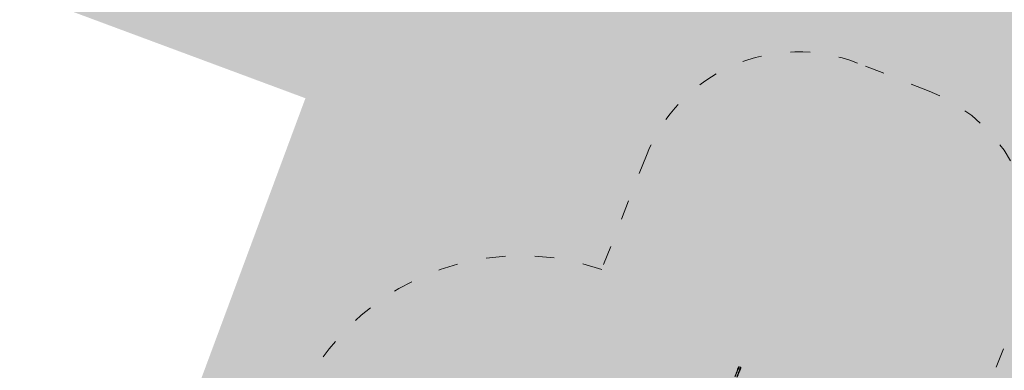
# Model space of a CAD drawing. Header units: millimetres. Extents: x 3129 to 3819, y 1527 to 1744.
# Tile 40 of 125: x 3192.68 to 3198.72, y 1659.39 to 1661.54. Entities that reach past the tile are written whole.
import ezdxf

# ---------------------------------------------------------------- set-up
doc = ezdxf.new("R2010")
doc.units = ezdxf.units.MM
doc.linetypes.add('ACAD_ISO03W100', pattern=[30, 12, -18])
doc.layers.get('0').update_dxf_attribs({"lineweight": 5})
for name, color, linetype, lineweight in [('1_ urządzenie', 7, 'Continuous', 0), ('1_poly', 74, 'Continuous', 9), ('1_strefa', 7, 'ACAD_ISO03W100', 13)]:
    doc.layers.add(name, color=color, linetype=linetype, lineweight=lineweight)
picture_1 = doc.add_image_def('image1.jpg', size_in_pixel=(9921, 7015))

msp = doc.modelspace()

# ---------------------------------------------------------------- hatches: boundary and pattern name
at = {"layer": '1_poly'}
h = msp.add_hatch(dxfattribs=at)
h.set_pattern_fill('GRASS', color=256, scale=0.02)
h.paths.add_polyline_path([(3216.1681, 1662.1004), (3213.8849, 1655.9558), (3208.592, 1657.9226), (3205.6845, 1650.0982), (3192.2151, 1655.1032), (3194.4281, 1661.0585), (3184.8422, 1664.6205), (3182.6293, 1658.6652), (3177.1803, 1660.6899), (3175.7888, 1672.1583), (3177.4038, 1676.5047)])

# ---------------------------------------------------------------- linework, layer by layer
at = {"layer": '1_ urządzenie', "color": 0, "linetype": 'Continuous'}
for p, q in [((3197.0851, 1659.4093), (3197.0851, 1659.4093)), ((3197.0974, 1659.4078), (3197.089, 1659.411))]:
    msp.add_line(p, q, dxfattribs=at)
at = {"layer": '1_ urządzenie', "color": 0, "linetype": 'Continuous', "flags": 128}
for points in [[(3197.0628, 1659.3523), (3197.0646, 1659.3568), (3197.0663, 1659.3613), (3197.0681, 1659.3657), (3197.0698, 1659.37), (3197.0714, 1659.3742), (3197.073, 1659.3782), (3197.0745, 1659.3821), (3197.0759, 1659.3857), (3197.0773, 1659.3892), (3197.0785, 1659.3924), (3197.0797, 1659.3954), (3197.0808, 1659.3981), (3197.0817, 1659.4006), (3197.0826, 1659.4028), (3197.0833, 1659.4047), (3197.0839, 1659.4062), (3197.0844, 1659.4075), (3197.0848, 1659.4084), (3197.085, 1659.409), (3197.0851, 1659.4093), (3197.0851, 1659.4093)], [(3197.089, 1659.411), (3197.089, 1659.4109), (3197.0888, 1659.4105), (3197.0885, 1659.4097), (3197.0881, 1659.4086), (3197.0875, 1659.4072), (3197.0869, 1659.4055), (3197.0861, 1659.4035), (3197.0852, 1659.4012), (3197.0842, 1659.3986), (3197.0831, 1659.3958), (3197.0818, 1659.3927), (3197.0805, 1659.3893), (3197.0791, 1659.3857), (3197.0777, 1659.382), (3197.0761, 1659.378), (3197.0745, 1659.3739), (3197.0728, 1659.3696), (3197.0711, 1659.3652), (3197.0693, 1659.3607), (3197.0675, 1659.3561), (3197.0657, 1659.3515)], [(3197.0741, 1659.3482), (3197.0759, 1659.3528), (3197.0777, 1659.3574), (3197.0795, 1659.3619), (3197.0812, 1659.3663), (3197.0829, 1659.3706), (3197.0845, 1659.3747), (3197.086, 1659.3787), (3197.0875, 1659.3825), (3197.0889, 1659.386), (3197.0902, 1659.3894), (3197.0914, 1659.3925), (3197.0926, 1659.3953), (3197.0936, 1659.3979), (3197.0945, 1659.4002), (3197.0953, 1659.4023), (3197.0959, 1659.404), (3197.0965, 1659.4054), (3197.0969, 1659.4065), (3197.0972, 1659.4072), (3197.0974, 1659.4076), (3197.0974, 1659.4078)], [(3197.0851, 1659.4093), (3197.0851, 1659.4093), (3197.085, 1659.4089), (3197.0847, 1659.4082), (3197.0843, 1659.4072), (3197.0837, 1659.4058), (3197.0831, 1659.4041), (3197.0823, 1659.4022), (3197.0814, 1659.3999), (3197.0804, 1659.3974), (3197.0793, 1659.3946), (3197.0781, 1659.3915), (3197.0768, 1659.3882)], [(3197.0991, 1659.4039), (3197.0991, 1659.4038), (3197.099, 1659.4036), (3197.0987, 1659.403), (3197.0984, 1659.402), (3197.0979, 1659.4008), (3197.0973, 1659.3992), (3197.0965, 1659.3973), (3197.0957, 1659.3951), (3197.0947, 1659.3927), (3197.0937, 1659.3899), (3197.0925, 1659.387), (3197.0912, 1659.3837), (3197.0899, 1659.3803), (3197.0884, 1659.3766), (3197.0869, 1659.3727), (3197.0854, 1659.3687), (3197.0837, 1659.3645), (3197.082, 1659.3602), (3197.0803, 1659.3558), (3197.0786, 1659.3513), (3197.0768, 1659.3468)]]:
    msp.add_lwpolyline(points, dxfattribs=at)
at = {"layer": '1_ urządzenie', "color": 0, "linetype": 'Continuous'}
for centre, radius, start, end in [((3197.0879, 1659.4083), 0.00297, 67.8328, 154.99905), ((3197.0964, 1659.405), 0.00296, 344.09971, 69.03184)]:
    msp.add_arc(centre, radius, start, end, dxfattribs=at)
at = {"layer": '1_strefa', "color": 0, "ltscale": 0.01}
msp.add_lwpolyline([(3198.5574, 1659.1294), (3198.8223, 1659.8065, 0.414141), (3198.2557, 1661.102), (3197.8157, 1661.2744, 0.414214), (3196.5199, 1660.7079), (3196.2461, 1660.0088, 0.403327), (3194.3549, 1659.1396), (3194.0873, 1658.4561, 0.338175), (3194.5886, 1656.7057, 0.268314), (3195.525, 1655.5316), (3196.0409, 1655.3296, 0.252429), (3197.4543, 1655.5019), (3197.6816, 1655.4128, 0.414214), (3199.6253, 1656.2626), (3199.9097, 1656.9889, 0.414214), (3199.0599, 1658.9326)], format="xyb", close=True, dxfattribs=at)

# ---------------------------------------------------------------- pictures from other files: only their frames are drawn
image = msp.add_image(picture_1, insert=(3128.6609, 1737.4987), size_in_units=(210.2364, 148.6552), rotation=-90, dxfattribs=dict(fade=43))
image.dxf.flags = 7

doc.saveas('drawing.dxf')
